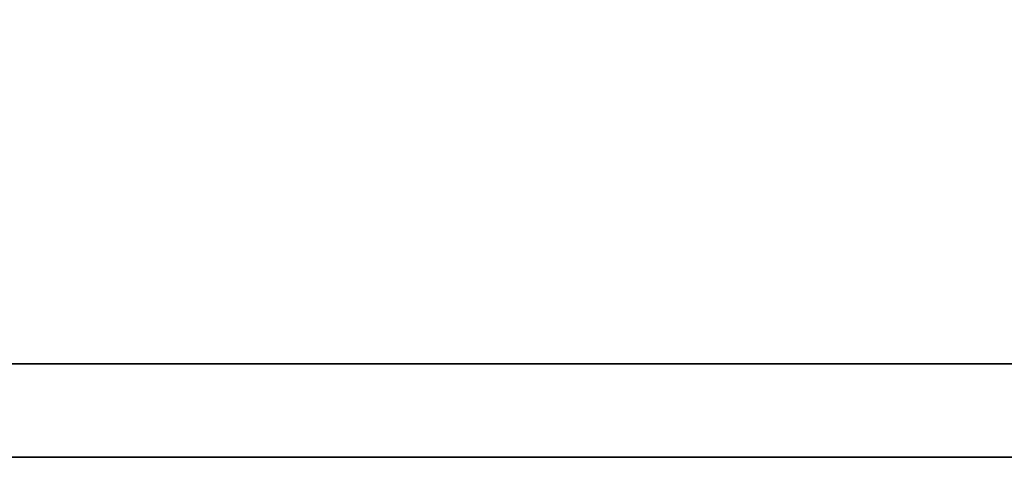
# Model space of a CAD drawing. Header units: millimetres. Extents: x -35 to 321, y -57 to 75.
# Tile 20 of 95: x 110.904 to 111.45, y 1.12 to 1.363. Entities that reach past the tile are written whole.
import ezdxf

# ---------------------------------------------------------------- set-up
doc = ezdxf.new("R2010")
doc.units = ezdxf.units.MM
doc.layers.add('DIM', color=4, linetype='Continuous')
doc.layers.add('layer 1', color=7, linetype='Continuous')

# ---------------------------------------------------------------- blocks, each defined once
blk = doc.blocks.new('TBI MOTION logo(完整正式版)')
at = {"layer": 'layer 1', "color": 22, "lineweight": 35}
blk.add_open_spline([(75.90875, -9.47875), (75.90875, -9.47875), (75.90875, -12.28625), (75.90875, -12.28625), (75.90875, -12.28625), (75.90875, -12.28625), (75.90875, -12.47875), (75.90875, -12.47875), (75.90875, -12.47875), (75.90875, -12.47875), (75.71625, -12.47875), (75.71625, -12.47875), (75.71625, -12.47875), (75.71625, -12.47875), (-88.32875, -12.47875), (-88.32875, -12.47875), (-88.32875, -12.47875), (-88.32875, -12.47875), (-88.32875, -13.29375), (-88.32875, -13.29375), (-88.32875, -13.29375), (-88.32875, -13.29375), (82.89125, -13.29375), (82.89125, -13.29375), (82.89125, -13.29375), (82.89125, -13.29375), (75.90875, -9.47875), (75.90875, -9.47875)], degree=3, knots=[0, 0, 0, 0, 0.1428571, 0.1428571, 0.1428571, 0.1428571, 0.2857143, 0.2857143, 0.2857143, 0.2857143, 0.4285714, 0.4285714, 0.4285714, 0.4285714, 0.5714286, 0.5714286, 0.5714286, 0.5714286, 0.7142857, 0.7142857, 0.7142857, 0.7142857, 0.8571429, 0.8571429, 0.8571429, 0.8571429, 1, 1, 1, 1], dxfattribs=at)

msp = doc.modelspace()

# ---------------------------------------------------------------- block references
at = {"layer": 'DIM', "color": 7, "xscale": 0.0636045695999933, "yscale": 0.0636045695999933, "zscale": 0.0636045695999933}
msp.add_blockref('TBI MOTION logo(完整正式版)', (115.57329, 1.96558), dxfattribs=at)

doc.saveas('drawing.dxf')
